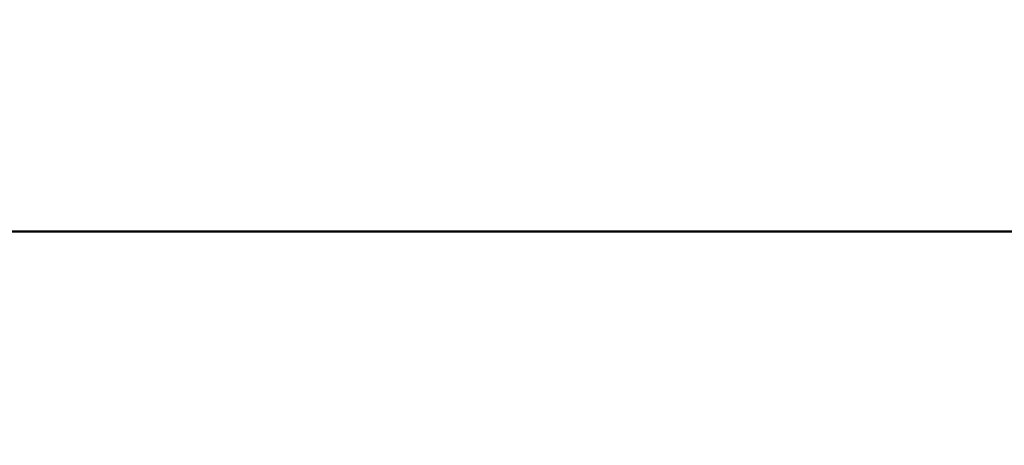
# Model space of a CAD drawing. Header units: inches. Extents: x 0 to 136, y 2 to 86.
# Tile 33 of 37: x 67.37 to 70.79, y 64.89 to 66.37. Entities that reach past the tile are written whole.
import ezdxf

# ---------------------------------------------------------------- set-up
doc = ezdxf.new("R2010")
doc.units = ezdxf.units.IN
doc.header["$LTSCALE"] = 4
doc.header["$MEASUREMENT"] = 0
doc.layers.add('Symbol (ANSI)', color=7, linetype='Continuous', lineweight=25)
doc.layers.add('Visible (ANSI)', color=7, linetype='Continuous', lineweight=50)
doc.styles.add('Note Text (ANSI)', font='tahoma.ttf')
doc.dimstyles.new('Default (ANSI)$7', dxfattribs={"dimscale": 4, "dimtxt": 0.12, "dimasz": 0.098425, "dimexe": 0.125, "dimexo": 0.0625, "dimgap": 0.031496, "dimtad": 0, "dimtih": 1, "dimtoh": 1, "dimrnd": 1e-08, "dimzin": 4, "dimdsep": 46, "dimtxsty": 'Note Text (ANSI)', "dimcen": 0.09, "dimdle": 0.393701, "dimclrd": 256, "dimclre": 256, "dimclrt": 256, "dimadec": 0, "dimazin": 1, "dimtfac": 1, "dimtofl": 0, "dimtmove": 0, "dimatfit": 3, "dimfxl": 1, "dimtolj": 1, "dimtzin": 4, "dimlwd": -1, "dimlwe": -1, "dimarcsym": 0})

msp = doc.modelspace()

# ---------------------------------------------------------------- linework, layer by layer
at = {"layer": 'Visible (ANSI)'}
msp.add_line((75.2146, 65.6314), (64.942, 65.6314), dxfattribs=at)

# ---------------------------------------------------------------- leaders
at = {"layer": 'Symbol (ANSI)', "annotation_type": 0, "has_hookline": 1, "hookline_direction": 1, "text_width": 5.497}
msp.add_leader([(73.7348, 64.8883), (70.9682, 69.7152), (70.5745, 69.7152)], dimstyle='Default (ANSI)$7', override={"dimtad": 0}, dxfattribs=at)

doc.saveas('drawing.dxf')
